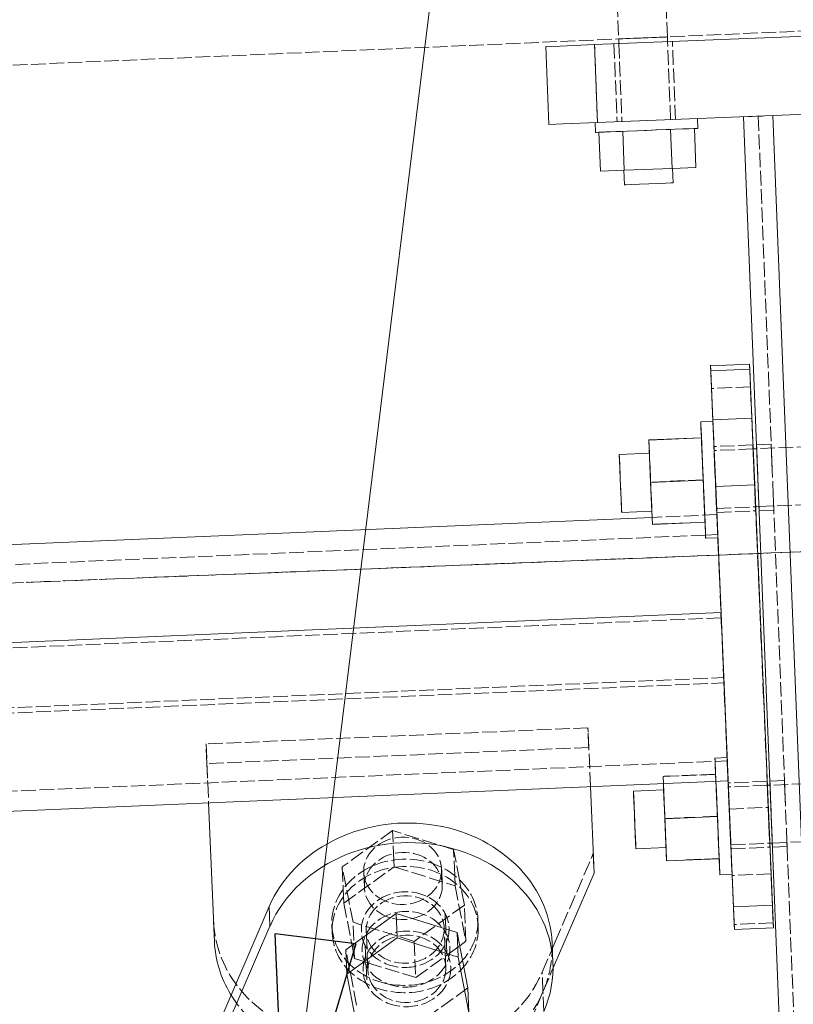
# Model space of a CAD drawing. Header units: millimetres. Extents: x -15129 to 9171, y -18789 to 5877.
# Tile 236 of 256: x -8025 to -7866, y -1153 to -951. Entities that reach past the tile are written whole.
import ezdxf

# ---------------------------------------------------------------- set-up
doc = ezdxf.new("R2010")
doc.units = ezdxf.units.MM
doc.linetypes.add('ACAD_ISO02W100', pattern=[15, 12, -3])
doc.linetypes.add('ACAD_ISO04W100', pattern=[30, 24, -3, 0, -3])
for name, color, linetype in [('AS_Belki', 145, 'Continuous'), ('AS_Blachy', 30, 'Continuous'), ('AS_DIM_ON', 7, 'Continuous'), ('AS_Kotwy', 9, 'Continuous'), ('AS_Sciany betonowe', 252, 'Continuous'), ('AS_Siatki', 72, 'Continuous'), ('AS_Sruby', 9, 'Continuous')]:
    doc.layers.add(name, color=color, linetype=linetype)

msp = doc.modelspace()

# ---------------------------------------------------------------- linework, layer by layer
at = {"layer": 'AS_Belki', "color": 145, "linetype": 'Continuous', "lineweight": 13, "ltscale": 0.25}
for p, q in [((-7874.89, -971.02), (-7876.65, -971.09)), ((-7876.65, -971.09), (-7796.26, -3010.13)), ((-7790.03, -3015.89), (-7870.65, -970.85)), ((-7874, -1038.41), (-7873.96, -1039.24)), ((-7895.44, -1053.33), (-8826.79, -1092.81)), ((-7881.29, -1072.87), (-7881.95, -1057.52)), ((-7881.29, -1072.87), (-8839.22, -1113.49)), ((-8837.76, -1148.02), (-7879.83, -1107.41)), ((-7871.27, -1107.5), (-7871.24, -1108.32)), ((-7870.77, -1120.2), (-7870.77, -1120.3))]:
    msp.add_line(p, q, dxfattribs=at)
at = {"layer": 'AS_Belki', "color": 84, "linetype": 'ACAD_ISO02W100', "lineweight": 13, "ltscale": 0.25}
for p, q in [((-7872.77, -970.94), (-7873.65, -970.97)), ((-7873.65, -970.97), (-7793.27, -3010.01)), ((-7871, -1038.29), (-7874, -1038.41)), ((-7874, -1038.41), (-7873.97, -1039.13)), ((-7871, -1038.29), (-7870.97, -1039.11)), ((-7870.97, -1039.01), (-7871, -1038.29)), ((-7870.97, -1039.11), (-7871, -1038.29)), ((-7870.8, -1043.27), (-7870.97, -1039.01)), ((-7873.8, -1043.39), (-7873.97, -1039.13)), ((-7873.96, -1039.24), (-7873.87, -1041.66)), ((-7873.87, -1041.66), (-7873.59, -1048.7)), ((-7873.46, -1051.94), (-7873.59, -1048.7)), ((-7870.59, -1048.57), (-7870.46, -1051.82)), ((-7873.49, -1051.12), (-7873.49, -1051.22)), ((-7870.49, -1051.1), (-7870.5, -1050.99)), ((-7870.46, -1051.82), (-7870.49, -1051.1)), ((-7882.16, -1052.76), (-7895.44, -1053.33)), ((-7880.7, -1087.3), (-7882.16, -1052.76)), ((-7881.95, -1057.52), (-7882.16, -1052.76)), ((-7873.49, -1051.22), (-7873.46, -1051.94)), ((-7873.46, -1051.94), (-7870.46, -1051.82)), ((-7884.47, -1056.97), (-8837.4, -1097.37)), ((-7881.98, -1056.86), (-7884.47, -1056.97)), ((-7881.98, -1056.86), (-7881.95, -1057.52)), ((-7881.98, -1056.86), (-7881.95, -1057.52)), ((-7881.3, -1072.87), (-7881.25, -1073.95)), ((-7881.25, -1073.95), (-8839.18, -1114.57)), ((-7881.25, -1073.95), (-7880.01, -1103.31)), ((-8838.66, -1126.83), (-7880.74, -1086.22)), ((-8838.63, -1127.91), (-7880.7, -1087.3)), ((-7880.01, -1103.31), (-7880.74, -1086.22)), ((-7879.83, -1107.41), (-7880.7, -1087.3)), ((-8837.94, -1143.92), (-7880.01, -1103.31)), ((-7868.27, -1107.37), (-7871.27, -1107.5)), ((-7871.24, -1108.21), (-7871.27, -1107.5)), ((-7868.24, -1108.19), (-7868.27, -1107.37)), ((-7868.27, -1107.37), (-7868.25, -1108.09)), ((-7871.08, -1112.47), (-7871.24, -1108.21)), ((-7871.24, -1108.32), (-7871.14, -1110.74)), ((-7868.08, -1112.35), (-7868.25, -1108.09)), ((-7868.15, -1110.61), (-7868.24, -1108.19)), ((-7871.14, -1110.74), (-7870.93, -1116.04)), ((-7870.87, -1117.78), (-7871.08, -1112.47)), ((-7870.93, -1116.04), (-7870.77, -1120.2)), ((-7870.74, -1121.02), (-7870.87, -1117.78)), ((-7867.74, -1120.9), (-7867.87, -1117.65)), ((-7870.77, -1120.3), (-7870.74, -1121.02)), ((-7870.74, -1121.02), (-7867.74, -1120.9)), ((-7867.77, -1120.18), (-7867.77, -1120.07)), ((-7867.74, -1120.9), (-7867.77, -1120.18))]:
    msp.add_line(p, q, dxfattribs=at)
at = {"layer": 'AS_Blachy', "color": 145, "linetype": 'Continuous', "lineweight": 13, "ltscale": 0.25}
for p, q in [((-7787.35, -951.56), (-7907.26, -956.28)), ((-7914.32, -956.56), (-7917.25, -956.68)), ((-7917.25, -956.68), (-7916.62, -972.66)), ((-7907.26, -956.28), (-7914.32, -956.56)), ((-7907.26, -956.28), (-7906.63, -972.27)), ((-7796.71, -967.94), (-7906.63, -972.27)), ((-7906.63, -972.27), (-7913.69, -972.55)), ((-7913.69, -972.55), (-7916.62, -972.66)), ((-7883.4, -1023.25), (-7883.45, -1022.09)), ((-7883.45, -1022.09), (-7883.44, -1022.23)), ((-7875.45, -1021.89), (-7883.44, -1022.23)), ((-7883.44, -1022.23), (-7883.25, -1026.86)), ((-7875.41, -1022.91), (-7875.45, -1021.89)), ((-7883.4, -1023.25), (-7875.41, -1022.91)), ((-7882.97, -1033.31), (-7883.4, -1023.25)), ((-7874.97, -1032.97), (-7875.41, -1022.91)), ((-7883.25, -1026.86), (-7882.97, -1033.58)), ((-7882.97, -1033.31), (-7874.97, -1032.97)), ((-7882.71, -1039.39), (-7882.97, -1033.31)), ((-7874.72, -1039.05), (-7874.97, -1032.97)), ((-7882.39, -1046.97), (-7882.71, -1039.39)), ((-7874.52, -1043.57), (-7874.72, -1039.05)), ((-7874.39, -1046.63), (-7874.52, -1043.57)), ((-7874.39, -1046.63), (-7882.39, -1046.97)), ((-7878.74, -1133.31), (-7882.39, -1046.97)), ((-7870.75, -1132.97), (-7874.39, -1046.63)), ((-7907.34, -1126.37), (-7908.09, -1108.61)), ((-7986.46, -1111.93), (-7985.26, -1140.34)), ((-7916.19, -1146.93), (-7907.34, -1126.37)), ((-7879.03, -1126.69), (-7879.02, -1126.86)), ((-7879.02, -1126.86), (-7878.59, -1136.92)), ((-7974.03, -1133.22), (-8012.54, -1222.65)), ((-7974.03, -1133.22), (-7973.86, -1137.25)), ((-7878.74, -1133.31), (-7870.75, -1132.97)), ((-7878.55, -1137.94), (-7878.74, -1133.31)), ((-7870.55, -1137.6), (-7870.75, -1132.97)), ((-7973.86, -1137.25), (-8012.36, -1226.68)), ((-7985.43, -1136.31), (-7985.26, -1140.34)), ((-7878.59, -1136.92), (-7878.55, -1137.94)), ((-7878.55, -1137.94), (-7870.55, -1137.6)), ((-7915.79, -1144.79), (-7915.96, -1140.76))]:
    msp.add_line(p, q, dxfattribs=at)
at = {"layer": 'AS_Blachy', "color": 84, "linetype": 'ACAD_ISO02W100', "lineweight": 13, "ltscale": 0.25}
for p, q in [((-7903.26, -956.12), (-7902.63, -972.11)), ((-7890.64, -971.64), (-7891.27, -955.65)), ((-7906.63, -972.27), (-7907.26, -956.28)), ((-7875.45, -1021.89), (-7875.26, -1026.52)), ((-7875.26, -1026.52), (-7883.25, -1026.86)), ((-7871.61, -1112.86), (-7875.26, -1026.52)), ((-7882.16, -1052.76), (-7882.97, -1033.58)), ((-7874.75, -1038.45), (-7882.74, -1038.79)), ((-7882.74, -1038.79), (-7882.71, -1039.5)), ((-7882.6, -1042.03), (-7882.74, -1038.79)), ((-7874.73, -1038.91), (-7874.75, -1038.45)), ((-7874.75, -1038.45), (-7874.72, -1039.16)), ((-7874.61, -1041.69), (-7874.73, -1038.91)), ((-7882.71, -1039.5), (-7882.53, -1043.76)), ((-7874.72, -1039.16), (-7874.53, -1043.42)), ((-7882.38, -1047.33), (-7882.6, -1042.03)), ((-7874.39, -1047), (-7874.61, -1041.69)), ((-7882.53, -1043.76), (-7882.3, -1049.07)), ((-7874.53, -1043.42), (-7874.31, -1048.73)), ((-7874.21, -1051.19), (-7874.39, -1047)), ((-7882.2, -1051.59), (-7882.38, -1047.33)), ((-7882.3, -1049.07), (-7882.17, -1052.31)), ((-7874.31, -1048.73), (-7874.17, -1051.97)), ((-7882.17, -1052.31), (-7882.2, -1051.59)), ((-7882.16, -1052.31), (-7874.17, -1051.97)), ((-7882.16, -1052.76), (-7881.98, -1056.86)), ((-7874.21, -1051.25), (-7874.21, -1051.19)), ((-7874.17, -1051.97), (-7874.21, -1051.25)), ((-7881.09, -1077.98), (-7880.05, -1102.65)), ((-7908.6, -1096.53), (-7986.97, -1099.85)), ((-7908.09, -1108.61), (-7908.6, -1096.53)), ((-7908.43, -1100.56), (-7908.6, -1096.53)), ((-7986.97, -1099.85), (-7986.64, -1107.83)), ((-7986.8, -1103.88), (-7986.97, -1099.85)), ((-7908.43, -1100.56), (-7986.8, -1103.88)), ((-7880.05, -1102.65), (-7880.02, -1103.31)), ((-7879.85, -1107.41), (-7880.02, -1103.31)), ((-7986.8, -1103.88), (-7986.63, -1107.83)), ((-7908.09, -1108.61), (-7908.26, -1104.51)), ((-7879.6, -1113.2), (-7879.85, -1107.41)), ((-7871.83, -1107.52), (-7879.82, -1107.86)), ((-7871.81, -1107.98), (-7871.83, -1107.52)), ((-7871.8, -1108.24), (-7871.83, -1107.52)), ((-7986.64, -1107.83), (-7986.46, -1111.93)), ((-7986.63, -1107.83), (-7986.46, -1111.93)), ((-7879.82, -1107.86), (-7879.79, -1108.58)), ((-7879.82, -1107.86), (-7879.69, -1111.1)), ((-7879.79, -1108.58), (-7879.61, -1112.84)), ((-7871.69, -1110.76), (-7871.81, -1107.98)), ((-7871.62, -1112.5), (-7871.8, -1108.24)), ((-7879.69, -1111.1), (-7879.46, -1116.41)), ((-7871.47, -1116.07), (-7871.69, -1110.76)), ((-7879.61, -1112.84), (-7879.39, -1118.14)), ((-7879.6, -1113.2), (-7871.61, -1112.86)), ((-7879.6, -1113.2), (-7879.28, -1120.78)), ((-7871.39, -1117.8), (-7871.62, -1112.5)), ((-7871.61, -1112.86), (-7871.29, -1120.44)), ((-7879.46, -1116.41), (-7879.28, -1120.67)), ((-7871.29, -1120.26), (-7871.47, -1116.07)), ((-7871.26, -1121.04), (-7871.39, -1117.8)), ((-7879.39, -1118.14), (-7879.25, -1121.38)), ((-7879.28, -1120.67), (-7879.25, -1121.38)), ((-7879.28, -1120.78), (-7879.03, -1126.69)), ((-7879.25, -1121.38), (-7871.26, -1121.04)), ((-7871.29, -1120.33), (-7871.29, -1120.26)), ((-7871.26, -1121.04), (-7871.29, -1120.33)), ((-7871.29, -1120.44), (-7871.03, -1126.52)), ((-7915.37, -1140.59), (-7907.51, -1122.34)), ((-7907.51, -1122.34), (-7907.34, -1126.37)), ((-7871.03, -1126.52), (-7879.02, -1126.86)), ((-7871.03, -1126.52), (-7870.6, -1136.58)), ((-7937.78, -1137.83), (-7937.92, -1134.65)), ((-7937.75, -1138.68), (-7937.78, -1137.83)), ((-7870.6, -1136.58), (-7878.59, -1136.92)), ((-7870.6, -1136.58), (-7870.55, -1137.6)), ((-7937.57, -1142.7), (-7937.75, -1138.68)), ((-7954.3, -1141.28), (-7954.12, -1145.3)), ((-7918.01, -1146.73), (-7915.37, -1140.59)), ((-7954.12, -1145.3), (-7953.95, -1149.33)), ((-7917.84, -1150.76), (-7918.01, -1146.73)), ((-7917.84, -1150.76), (-7916.19, -1146.93)), ((-7917.84, -1150.76), (-7956.35, -1240.19)), ((-7917.67, -1154.79), (-7917.84, -1150.76))]:
    msp.add_line(p, q, dxfattribs=at)
at = {"layer": 'AS_Blachy', "color": 84, "linetype": 'ACAD_ISO02W100', "lineweight": 13, "ltscale": 0.25, "extrusion": (0.021595, -0.503514, 0.863717)}
for centre in [(-7987.57, -687.89, 401.38), (-7987.57, -691.38, 403.42), (-7987.57, -694.86, 405.45)]:
    msp.add_circle(centre, 9, dxfattribs=at)
at = {"layer": 'AS_Blachy', "color": 145, "linetype": 'Continuous', "lineweight": 13, "ltscale": 0.25, "extrusion": (0.021595, -0.503514, 0.863717)}
for centre, start, end in [((-7987.57, -691.38, 403.42), 359.8816, 157.3816), ((-7987.57, -694.86, 405.45), 337.3816, 157.3816), ((-7996.79, -688.51, 401.74), 179.9676, 205.1095)]:
    msp.add_arc(centre, 30, start, end, dxfattribs=at)
at = {"layer": 'AS_Blachy', "color": 84, "linetype": 'ACAD_ISO02W100', "lineweight": 13, "ltscale": 0.25, "extrusion": (0.021595, -0.503514, 0.863717)}
for centre, start, end in [((-7996.79, -685.03, 399.71), 179.9676, 247.3816), ((-7987.57, -691.38, 403.42), 337.3816, 359.8816), ((-7987.57, -687.89, 401.38), 247.3816, 337.3816), ((-7996.79, -688.51, 401.74), 205.1095, 247.3816), ((-7987.57, -691.38, 403.42), 247.3816, 337.3816)]:
    msp.add_arc(centre, 30, start, end, dxfattribs=at)
at = {"layer": 'AS_DIM_ON', "color": 7, "lineweight": 13}
msp.add_line((-7970.61, -1189.47), (-7857.78, -268.91), dxfattribs=at)
at = {"layer": 'AS_DIM_ON', "color": 0, "linetype": 'ByBlock', "lineweight": -2}
for p, q in [((-7970.61, -1189.47, 38932.99), (-7972.8, -1138.83, 38932.99)), ((-7956.26, -1140.86, 38932.99), (-7972.8, -1138.83, 38932.99)), ((-7956.26, -1140.86, 38932.99), (-7970.61, -1189.47, 38932.99))]:
    msp.add_line(p, q, dxfattribs=at)
at = {"layer": 'AS_Kotwy', "color": 84, "linetype": 'ACAD_ISO02W100', "lineweight": 13, "ltscale": 0.25}
for p, q in [((-7904.66, -895.13), (-7902.3, -955.09)), ((-7892.31, -954.69), (-7894.67, -894.74)), ((-7902.3, -955.09), (-7902.2, -955.08)), ((-7902.3, -955.09), (-7902.3, -955.12)), ((-7902.26, -956.09), (-7901.63, -972.07)), ((-7902.2, -955.08), (-7901.92, -955.07)), ((-7901.92, -955.07), (-7901.46, -955.05)), ((-7901.46, -955.05), (-7900.84, -955.03)), ((-7900.84, -955.03), (-7900.08, -955)), ((-7900.08, -955), (-7899.22, -954.96)), ((-7899.22, -954.96), (-7898.28, -954.93)), ((-7898.28, -954.93), (-7897.3, -954.89)), ((-7897.3, -954.89), (-7896.33, -954.85)), ((-7896.33, -954.85), (-7895.39, -954.81)), ((-7895.39, -954.81), (-7894.53, -954.78)), ((-7894.53, -954.78), (-7893.77, -954.75)), ((-7893.77, -954.75), (-7893.15, -954.73)), ((-7893.15, -954.73), (-7893.03, -954.72)), ((-7891.64, -971.68), (-7892.27, -955.69)), ((-7905.79, -974.24), (-7906.35, -974.26)), ((-7902.83, -974.12), (-7905.01, -974.21)), ((-7901.45, -974.07), (-7901.81, -974.08)), ((-7895.48, -973.83), (-7898.74, -973.96)), ((-7891.66, -973.68), (-7895.48, -973.83))]:
    msp.add_line(p, q, dxfattribs=at)
at = {"layer": 'AS_Kotwy', "color": 145, "linetype": 'Continuous', "lineweight": 13, "ltscale": 0.25}
for p, q in [((-7902.3, -955.12), (-7902.26, -956.09)), ((-7893.03, -954.72), (-7892.69, -954.71)), ((-7892.69, -954.71), (-7892.4, -954.7)), ((-7892.4, -954.7), (-7892.31, -954.69)), ((-7892.27, -955.69), (-7892.31, -954.69)), ((-7907.13, -972.29), (-7907.05, -974.29)), ((-7886.06, -973.46), (-7886.14, -971.46)), ((-7906.85, -974.28), (-7907.05, -974.29)), ((-7906.25, -974.26), (-7906.85, -974.28)), ((-7906.35, -974.26), (-7906.03, -982.25)), ((-7905.28, -974.22), (-7906.25, -974.26)), ((-7903.97, -974.17), (-7905.28, -974.22)), ((-7902.38, -974.1), (-7903.97, -974.17)), ((-7901.81, -974.08), (-7902.83, -974.12)), ((-7900.57, -974.03), (-7902.38, -974.1)), ((-7901.14, -982.06), (-7901.45, -974.07)), ((-7898.6, -973.96), (-7900.57, -974.03)), ((-7896.56, -973.87), (-7898.6, -973.96)), ((-7894.51, -973.79), (-7896.56, -973.87)), ((-7892.54, -973.72), (-7894.51, -973.79)), ((-7890.73, -973.64), (-7892.54, -973.72)), ((-7891.34, -981.68), (-7891.66, -973.68)), ((-7889.14, -973.58), (-7890.73, -973.64)), ((-7887.83, -973.53), (-7889.14, -973.58)), ((-7886.86, -973.49), (-7887.83, -973.53)), ((-7886.26, -973.47), (-7886.86, -973.49)), ((-7886.45, -981.48), (-7886.76, -973.49)), ((-7886.06, -973.46), (-7886.26, -973.47)), ((-7906.03, -982.25), (-7901.14, -982.06)), ((-7901.24, -982.07), (-7901.12, -985.06)), ((-7901.14, -982.06), (-7891.34, -981.68)), ((-7891.34, -981.68), (-7886.45, -981.48)), ((-7891.13, -984.67), (-7891.24, -981.67)), ((-7901.12, -985.06), (-7900.74, -985.05)), ((-7900.74, -985.05), (-7899.65, -985.01)), ((-7899.65, -985.01), (-7898.03, -984.94)), ((-7898.03, -984.94), (-7896.12, -984.87)), ((-7896.12, -984.87), (-7894.21, -984.79)), ((-7894.21, -984.79), (-7892.59, -984.73)), ((-7892.59, -984.73), (-7891.51, -984.68)), ((-7891.51, -984.68), (-7891.13, -984.67))]:
    msp.add_line(p, q, dxfattribs=at)
at = {"layer": 'AS_Sciany betonowe', "color": 145, "linetype": 'ACAD_ISO02W100', "lineweight": 13, "ltscale": 0.25}
for p, q in [((-489.39, -634.96), (-12160.18, -1139.01)), ((-7873.8, -1060.75), (-7873.12, -1060.72))]:
    msp.add_line(p, q, dxfattribs=at)
at = {"layer": 'AS_Sciany betonowe', "color": 84, "linetype": 'ACAD_ISO02W100', "lineweight": 13, "ltscale": 0.25}
msp.add_line((-725.34, -778.93), (-9807.37, -1136.98), dxfattribs=at)
at = {"layer": 'AS_Siatki', "color": 20, "linetype": 'ACAD_ISO04W100', "lineweight": 13, "ltscale": 0.25}
msp.add_line((-491.11, -769.7), (-12256.44, -1233.53), dxfattribs=at)
at = {"layer": 'AS_Sruby', "color": 145, "linetype": 'Continuous', "lineweight": 13, "ltscale": 0.25}
for p, q in [((-7882.96, -1033.58), (-7885.46, -1033.69)), ((-7885.46, -1033.69), (-7885.46, -1033.77)), ((-7885.46, -1033.69), (-7885.44, -1034.06)), ((-7885.46, -1033.77), (-7885.43, -1034.32)), ((-7885.44, -1034.06), (-7885.41, -1034.88)), ((-7885.43, -1034.32), (-7885.39, -1035.29)), ((-7885.41, -1034.88), (-7885.36, -1036.12)), ((-7882.96, -1033.67), (-7882.96, -1033.58)), ((-7882.93, -1034.21), (-7882.96, -1033.67)), ((-7882.89, -1035.19), (-7882.93, -1034.21)), ((-7885.32, -1036.97), (-7896.11, -1037.43)), ((-7885.39, -1035.29), (-7885.33, -1036.67)), ((-7885.36, -1036.12), (-7885.32, -1036.93)), ((-7885.33, -1036.67), (-7885.26, -1038.39)), ((-7882.76, -1038.28), (-7882.83, -1036.56)), ((-7896.11, -1037.46), (-7885.32, -1037.01)), ((-7896.11, -1037.43), (-7896, -1040.17)), ((-7896.11, -1037.43), (-7896.11, -1037.46)), ((-7896.11, -1037.46), (-7895.74, -1046.15)), ((-7885.26, -1038.39), (-7885.17, -1040.39)), ((-7882.67, -1040.29), (-7882.76, -1038.28)), ((-7895.99, -1040.17), (-7902.19, -1040.43)), ((-7902.19, -1040.43), (-7902.16, -1041.19)), ((-7902.19, -1040.43), (-7902.18, -1040.58)), ((-7902.18, -1040.58), (-7902.14, -1041.61)), ((-7885.17, -1040.39), (-7885.08, -1042.59)), ((-7882.58, -1042.49), (-7882.67, -1040.29)), ((-7873.96, -1039.24), (-7874.71, -1039.27)), ((-7902.16, -1041.19), (-7902.09, -1042.74)), ((-7902.14, -1041.61), (-7902.07, -1043.36)), ((-7902.09, -1042.74), (-7902, -1044.84)), ((-7885.08, -1042.59), (-7884.98, -1044.91)), ((-7902.07, -1043.36), (-7901.97, -1045.57)), ((-7902, -1044.84), (-7901.9, -1047.18)), ((-7884.98, -1044.91), (-7884.88, -1047.26)), ((-7901.97, -1045.57), (-7901.87, -1047.9)), ((-7895.74, -1046.15), (-7884.95, -1045.69)), ((-7895.74, -1046.15), (-7895.37, -1054.8)), ((-7901.9, -1047.18), (-7901.81, -1049.39)), ((-7901.87, -1047.9), (-7901.78, -1050.01)), ((-7884.88, -1047.26), (-7884.78, -1049.55)), ((-7901.81, -1049.39), (-7901.73, -1051.14)), ((-7901.78, -1050.01), (-7901.72, -1051.55)), ((-7884.78, -1049.55), (-7884.69, -1051.69)), ((-7874.2, -1051.15), (-7873.49, -1051.12)), ((-7901.73, -1051.14), (-7901.69, -1052.17)), ((-7901.72, -1051.55), (-7901.68, -1052.31)), ((-7901.69, -1052.17), (-7901.68, -1052.31)), ((-7901.68, -1052.31), (-7895.49, -1052.05)), ((-7895.49, -1052.05), (-7895.5, -1051.91)), ((-7895.49, -1052.05), (-7895.38, -1054.76)), ((-7884.69, -1051.69), (-7884.61, -1053.59)), ((-7895.38, -1054.76), (-7895.37, -1054.8)), ((-7895.37, -1054.8), (-7884.58, -1054.34)), ((-7884.61, -1053.59), (-7884.55, -1055.19)), ((-7884.58, -1054.36), (-7884.57, -1054.64)), ((-7884.57, -1054.64), (-7884.51, -1056.02)), ((-7884.55, -1055.19), (-7884.49, -1056.43)), ((-7884.51, -1056.02), (-7884.47, -1056.99)), ((-7884.49, -1056.43), (-7884.46, -1057.25)), ((-7884.47, -1056.99), (-7884.45, -1057.54)), ((-7884.46, -1057.25), (-7884.44, -1057.62)), ((-7884.45, -1057.54), (-7884.44, -1057.62)), ((-7884.44, -1057.62), (-7881.95, -1057.51)), ((-7882.34, -1107.51), (-7882.25, -1109.46)), ((-7893.08, -1109.24), (-7899.27, -1109.51)), ((-7899.27, -1109.51), (-7899.24, -1110.27)), ((-7899.27, -1109.51), (-7899.27, -1109.65)), ((-7899.27, -1109.65), (-7899.22, -1110.68)), ((-7893.13, -1107.97), (-7893.08, -1109.24)), ((-7893.13, -1107.97), (-7892.82, -1115.22)), ((-7882.25, -1109.46), (-7882.16, -1111.67)), ((-7871.24, -1108.32), (-7871.79, -1108.34)), ((-7899.24, -1110.27), (-7899.17, -1111.82)), ((-7899.22, -1110.68), (-7899.15, -1112.43)), ((-7882.16, -1111.67), (-7882.06, -1113.99)), ((-7899.17, -1111.82), (-7899.08, -1113.92)), ((-7899.15, -1112.43), (-7899.06, -1114.64)), ((-7899.08, -1113.92), (-7898.98, -1116.25)), ((-7899.06, -1114.64), (-7898.96, -1116.98)), ((-7892.82, -1115.22), (-7882.03, -1114.76)), ((-7892.82, -1115.22), (-7892.46, -1123.87)), ((-7882.06, -1113.99), (-7881.96, -1116.34)), ((-7898.98, -1116.25), (-7898.89, -1118.46)), ((-7898.96, -1116.98), (-7898.87, -1119.08)), ((-7881.96, -1116.34), (-7881.87, -1118.62)), ((-7898.89, -1118.46), (-7898.82, -1120.22)), ((-7898.87, -1119.08), (-7898.8, -1120.63)), ((-7881.87, -1118.62), (-7881.78, -1120.76)), ((-7898.82, -1120.22), (-7898.77, -1121.24)), ((-7898.8, -1120.63), (-7898.77, -1121.39)), ((-7898.77, -1121.39), (-7892.57, -1121.12)), ((-7898.77, -1121.24), (-7898.77, -1121.39)), ((-7892.57, -1121.12), (-7892.46, -1123.83)), ((-7881.78, -1120.76), (-7881.7, -1122.66)), ((-7871.29, -1120.22), (-7870.77, -1120.2)), ((-7892.46, -1123.87), (-7881.66, -1123.41)), ((-7892.46, -1123.83), (-7892.46, -1123.87)), ((-7881.7, -1122.66), (-7881.63, -1124.27)), ((-7881.67, -1123.43), (-7881.66, -1123.71)), ((-7881.66, -1123.71), (-7881.6, -1125.09)), ((-7881.63, -1124.27), (-7881.58, -1125.5)), ((-7881.6, -1125.09), (-7881.55, -1126.07)), ((-7881.58, -1125.5), (-7881.54, -1126.32)), ((-7879.08, -1125.39), (-7879.13, -1124.16)), ((-7881.55, -1126.07), (-7881.53, -1126.61)), ((-7881.54, -1126.32), (-7881.53, -1126.69)), ((-7881.53, -1126.69), (-7879.03, -1126.59)), ((-7881.53, -1126.61), (-7881.53, -1126.69)), ((-7947.97, -1134.65), (-7958.29, -1142.11)), ((-7947.75, -1139.68), (-7947.97, -1134.65)), ((-7935.44, -1138.56), (-7947.97, -1134.65)), ((-7958.07, -1147.14), (-7947.75, -1139.68)), ((-7947.75, -1139.68), (-7935.23, -1143.59)), ((-7935.23, -1143.59), (-7935.44, -1138.56)), ((-7933.24, -1149.93), (-7935.44, -1138.56)), ((-7958.29, -1142.11), (-7958.07, -1147.14)), ((-7935.23, -1143.59), (-7933.02, -1154.96)), ((-7958.07, -1147.14), (-7955.86, -1158.52)), ((-7933.02, -1154.96), (-7933.24, -1149.93))]:
    msp.add_line(p, q, dxfattribs=at)
at = {"layer": 'AS_Sruby', "color": 84, "linetype": 'ACAD_ISO02W100', "lineweight": 13, "ltscale": 0.25}
for p, q in [((-7882.95, -1033.96), (-7882.96, -1033.58)), ((-7882.91, -1034.78), (-7882.95, -1033.96)), ((-7882.91, -1034.78), (-7882.86, -1036.01)), ((-7885.32, -1036.93), (-7885.29, -1037.72)), ((-7884.96, -1045.62), (-7885.32, -1036.97)), ((-7885.32, -1037.01), (-7885.32, -1036.97)), ((-7882.83, -1036.56), (-7882.89, -1035.19)), ((-7882.79, -1037.61), (-7882.86, -1036.01)), ((-7814.02, -1036.7), (-7873.96, -1039.24)), ((-7884.95, -1045.69), (-7885.32, -1037.01)), ((-7885.29, -1037.72), (-7885.21, -1039.62)), ((-7882.71, -1039.52), (-7882.79, -1037.61)), ((-7896, -1040.17), (-7895.75, -1046.08)), ((-7895.99, -1040.17), (-7895.96, -1040.93)), ((-7895.99, -1040.32), (-7895.99, -1040.17)), ((-7895.95, -1041.34), (-7895.99, -1040.32)), ((-7895.89, -1042.48), (-7895.96, -1040.93)), ((-7885.21, -1039.62), (-7885.12, -1041.76)), ((-7882.62, -1041.65), (-7882.71, -1039.52)), ((-7882.71, -1039.61), (-7882.67, -1040.37)), ((-7882.71, -1039.61), (-7882.7, -1039.75)), ((-7874.71, -1039.27), (-7882.7, -1039.61)), ((-7882.7, -1039.75), (-7882.66, -1040.78)), ((-7882.67, -1040.37), (-7882.61, -1041.92)), ((-7882.66, -1040.78), (-7882.58, -1042.53)), ((-7895.87, -1043.1), (-7895.95, -1041.34)), ((-7895.81, -1044.58), (-7895.89, -1042.48)), ((-7885.12, -1041.76), (-7885.02, -1044.05)), ((-7882.53, -1043.94), (-7882.62, -1041.65)), ((-7882.61, -1041.92), (-7882.52, -1044.02)), ((-7882.48, -1044.81), (-7882.58, -1042.49)), ((-7882.58, -1042.53), (-7882.49, -1044.74)), ((-7895.78, -1045.31), (-7895.87, -1043.1)), ((-7895.71, -1046.92), (-7895.81, -1044.58)), ((-7885.02, -1044.05), (-7884.92, -1046.39)), ((-7882.43, -1046.29), (-7882.53, -1043.94)), ((-7882.52, -1044.02), (-7882.42, -1046.35)), ((-7882.49, -1044.74), (-7882.39, -1047.08)), ((-7882.38, -1047.16), (-7882.48, -1044.81)), ((-7895.68, -1047.64), (-7895.78, -1045.31)), ((-7884.96, -1045.62), (-7895.75, -1046.08)), ((-7895.74, -1046.15), (-7895.49, -1052.05)), ((-7895.61, -1049.13), (-7895.71, -1046.92)), ((-7884.59, -1054.3), (-7884.96, -1045.62)), ((-7884.58, -1054.34), (-7884.95, -1045.69)), ((-7884.92, -1046.39), (-7884.83, -1048.71)), ((-7882.43, -1046.29), (-7882.33, -1048.61)), ((-7882.42, -1046.35), (-7882.32, -1048.56)), ((-7882.39, -1047.08), (-7882.3, -1049.18)), ((-7895.59, -1049.74), (-7895.68, -1047.64)), ((-7884.83, -1048.71), (-7884.73, -1050.92)), ((-7882.29, -1049.44), (-7882.38, -1047.16)), ((-7882.23, -1050.81), (-7882.33, -1048.61)), ((-7882.32, -1048.56), (-7882.25, -1050.32)), ((-7873.49, -1051.12), (-7813.55, -1048.58)), ((-7895.54, -1050.88), (-7895.61, -1049.13)), ((-7895.52, -1051.29), (-7895.59, -1049.74)), ((-7895.5, -1051.91), (-7895.54, -1050.88)), ((-7884.73, -1050.92), (-7884.65, -1052.92)), ((-7882.3, -1049.18), (-7882.24, -1050.73)), ((-7882.2, -1051.58), (-7882.29, -1049.44)), ((-7882.25, -1050.32), (-7882.21, -1051.34)), ((-7882.24, -1050.73), (-7882.2, -1051.49)), ((-7882.15, -1052.81), (-7882.23, -1050.81)), ((-7895.49, -1052.05), (-7895.52, -1051.29)), ((-7884.65, -1052.92), (-7884.58, -1054.36)), ((-7882.21, -1051.34), (-7882.2, -1051.49)), ((-7882.2, -1051.49), (-7874.2, -1051.15)), ((-7882.11, -1053.49), (-7882.2, -1051.58)), ((-7882.08, -1054.53), (-7882.15, -1052.81)), ((-7884.59, -1054.3), (-7895.38, -1054.76)), ((-7884.58, -1054.34), (-7884.59, -1054.3)), ((-7882.05, -1055.09), (-7882.11, -1053.49)), ((-7882.02, -1055.91), (-7882.08, -1054.53)), ((-7882, -1056.32), (-7882.05, -1055.09)), ((-7881.97, -1056.89), (-7882.02, -1055.91)), ((-7882, -1056.32), (-7881.96, -1057.14)), ((-7881.95, -1057.43), (-7881.97, -1056.89)), ((-7881.95, -1057.51), (-7881.96, -1057.14)), ((-7881.95, -1057.51), (-7881.95, -1057.43)), ((-7880.04, -1102.65), (-7882.54, -1102.76)), ((-7882.54, -1102.76), (-7882.54, -1102.85)), ((-7882.54, -1102.76), (-7882.53, -1103.13)), ((-7882.54, -1102.85), (-7882.51, -1103.39)), ((-7882.53, -1103.13), (-7882.52, -1103.37)), ((-7882.52, -1103.37), (-7882.49, -1103.95)), ((-7882.51, -1103.39), (-7882.51, -1103.41)), ((-7882.51, -1103.41), (-7882.47, -1104.37)), ((-7880.04, -1102.74), (-7880.04, -1102.65)), ((-7880.03, -1103.03), (-7880.04, -1102.65)), ((-7880.02, -1103.28), (-7880.04, -1102.74)), ((-7880, -1103.85), (-7880.03, -1103.03)), ((-7880.02, -1103.3), (-7880.02, -1103.28)), ((-7879.97, -1104.26), (-7880.02, -1103.3)), ((-7882.49, -1103.95), (-7882.44, -1105.19)), ((-7882.47, -1104.37), (-7882.41, -1105.74)), ((-7882.44, -1105.19), (-7882.41, -1106)), ((-7879.94, -1105.08), (-7880, -1103.85)), ((-7879.92, -1105.64), (-7879.97, -1104.26)), ((-7879.88, -1106.68), (-7879.94, -1105.08)), ((-7879.84, -1107.36), (-7879.92, -1105.64)), ((-7882.4, -1106.04), (-7893.19, -1106.5)), ((-7893.19, -1106.54), (-7882.4, -1106.08)), ((-7893.19, -1106.5), (-7893.13, -1107.97)), ((-7893.19, -1106.5), (-7893.19, -1106.54)), ((-7893.19, -1106.54), (-7893.13, -1107.97)), ((-7882.41, -1105.74), (-7882.34, -1107.46)), ((-7882.41, -1106), (-7882.37, -1106.79)), ((-7882.04, -1114.69), (-7882.4, -1106.04)), ((-7882.4, -1106.08), (-7882.4, -1106.04)), ((-7882.34, -1107.51), (-7882.4, -1106.08)), ((-7882.37, -1106.79), (-7882.34, -1107.48)), ((-7882.34, -1107.46), (-7882.34, -1107.51)), ((-7882.34, -1107.48), (-7882.29, -1108.69)), ((-7881.67, -1123.37), (-7882.34, -1107.51)), ((-7879.8, -1108.59), (-7879.88, -1106.68)), ((-7879.84, -1107.36), (-7879.84, -1107.4)), ((-7879.76, -1109.36), (-7879.84, -1107.4)), ((-7811.29, -1105.78), (-7871.24, -1108.32)), ((-7893.08, -1109.24), (-7892.83, -1115.15)), ((-7893.04, -1110), (-7893.08, -1109.24)), ((-7893.07, -1109.39), (-7893.08, -1109.24)), ((-7893.03, -1110.41), (-7893.07, -1109.39)), ((-7882.29, -1108.69), (-7882.2, -1110.83)), ((-7879.71, -1110.73), (-7879.8, -1108.59)), ((-7871.79, -1108.34), (-7879.79, -1108.68)), ((-7879.79, -1108.68), (-7879.76, -1109.44)), ((-7879.79, -1108.68), (-7879.78, -1108.82)), ((-7879.78, -1108.82), (-7879.74, -1109.85)), ((-7879.66, -1111.56), (-7879.76, -1109.36)), ((-7879.76, -1109.44), (-7879.69, -1110.99)), ((-7892.98, -1111.55), (-7893.04, -1110)), ((-7892.95, -1112.17), (-7893.03, -1110.41)), ((-7892.89, -1113.65), (-7892.98, -1111.55)), ((-7882.2, -1110.83), (-7882.11, -1113.12)), ((-7879.74, -1109.85), (-7879.67, -1111.6)), ((-7879.61, -1113.01), (-7879.71, -1110.73)), ((-7879.69, -1110.99), (-7879.6, -1113.09)), ((-7879.67, -1111.6), (-7879.57, -1113.82)), ((-7879.56, -1113.88), (-7879.66, -1111.56)), ((-7892.86, -1114.38), (-7892.95, -1112.17)), ((-7892.79, -1115.99), (-7892.89, -1113.65)), ((-7882.11, -1113.12), (-7882.01, -1115.47)), ((-7879.51, -1115.36), (-7879.61, -1113.01)), ((-7879.6, -1113.09), (-7879.5, -1115.43)), ((-7892.76, -1116.71), (-7892.86, -1114.38)), ((-7882.04, -1114.69), (-7892.83, -1115.15)), ((-7892.83, -1115.15), (-7892.57, -1121.12)), ((-7881.66, -1123.41), (-7882.03, -1114.76)), ((-7882.01, -1115.47), (-7881.91, -1117.79)), ((-7879.57, -1113.82), (-7879.47, -1116.15)), ((-7879.47, -1116.23), (-7879.56, -1113.88)), ((-7879.41, -1117.68), (-7879.51, -1115.36)), ((-7879.5, -1115.43), (-7879.41, -1117.64)), ((-7948.7, -1117.63), (-7959.02, -1125.09)), ((-7948.44, -1123.73), (-7948.7, -1117.63)), ((-7936.17, -1121.54), (-7948.7, -1117.63)), ((-7892.7, -1118.2), (-7892.79, -1115.99)), ((-7892.67, -1118.82), (-7892.76, -1116.71)), ((-7881.91, -1117.79), (-7881.81, -1119.99)), ((-7879.47, -1116.15), (-7879.38, -1118.25)), ((-7879.37, -1118.52), (-7879.47, -1116.23)), ((-7879.41, -1117.64), (-7879.33, -1119.39)), ((-7879.32, -1119.88), (-7879.41, -1117.68)), ((-7870.77, -1120.2), (-7810.82, -1117.66)), ((-7892.62, -1119.95), (-7892.7, -1118.2)), ((-7892.61, -1120.36), (-7892.67, -1118.82)), ((-7879.38, -1118.25), (-7879.32, -1119.8)), ((-7879.28, -1120.65), (-7879.37, -1118.52)), ((-7879.33, -1119.39), (-7879.29, -1120.42)), ((-7879.32, -1119.8), (-7879.29, -1120.56)), ((-7935.95, -1126.86), (-7936.17, -1121.54)), ((-7934.95, -1127.82), (-7936.17, -1121.54)), ((-7892.58, -1120.98), (-7892.62, -1119.95)), ((-7892.57, -1121.12), (-7892.61, -1120.36)), ((-7892.57, -1121.12), (-7892.58, -1120.98)), ((-7881.81, -1119.99), (-7881.73, -1121.99)), ((-7879.23, -1121.88), (-7879.32, -1119.88)), ((-7879.29, -1120.42), (-7879.29, -1120.56)), ((-7879.28, -1120.56), (-7871.29, -1120.22)), ((-7879.2, -1122.56), (-7879.28, -1120.65)), ((-7879.16, -1123.61), (-7879.23, -1121.88)), ((-7948.38, -1125.08), (-7948.44, -1123.73)), ((-7881.67, -1123.37), (-7892.46, -1123.83)), ((-7881.73, -1121.99), (-7881.67, -1123.43)), ((-7881.66, -1123.41), (-7881.67, -1123.37)), ((-7879.13, -1124.16), (-7879.2, -1122.56)), ((-7879.1, -1124.98), (-7879.16, -1123.61)), ((-7959.02, -1125.09), (-7958.82, -1129.65)), ((-7956.81, -1136.46), (-7959.02, -1125.09)), ((-7958.7, -1132.54), (-7948.38, -1125.08)), ((-7948.38, -1125.08), (-7935.85, -1128.99)), ((-7938.5, -1128.67), (-7938.63, -1125.55)), ((-7879.06, -1125.96), (-7879.1, -1124.98)), ((-7879.04, -1126.21), (-7879.08, -1125.39)), ((-7954.62, -1126.21), (-7954.48, -1129.33)), ((-7935.85, -1128.99), (-7935.95, -1126.86)), ((-7933.97, -1132.91), (-7934.95, -1127.82)), ((-7879.03, -1126.5), (-7879.06, -1125.96)), ((-7879.03, -1126.59), (-7879.04, -1126.21)), ((-7879.03, -1126.59), (-7879.03, -1126.5)), ((-7958.82, -1129.65), (-7958.7, -1132.54)), ((-7935.85, -1128.99), (-7933.65, -1140.36)), ((-7958.7, -1132.54), (-7957.02, -1141.19)), ((-7933.97, -1132.91), (-7944.28, -1140.37)), ((-7933.65, -1140.36), (-7933.97, -1132.91)), ((-7931.12, -1137.35), (-7931.18, -1135.84)), ((-7961.16, -1137.07), (-7961.09, -1138.58)), ((-7956.49, -1143.91), (-7956.81, -1136.46)), ((-7944.28, -1140.37), (-7956.81, -1136.46)), ((-7938.11, -1137.72), (-7938.11, -1137.63)), ((-7938.08, -1138.41), (-7938.11, -1137.72)), ((-7954.1, -1138.29), (-7954.07, -1139.06)), ((-7954.07, -1139.06), (-7954.07, -1139.08)), ((-7954.07, -1139.08), (-7953.89, -1143.11)), ((-7937.91, -1142.44), (-7938.08, -1138.41)), ((-7957.02, -1141.19), (-7956.49, -1143.91)), ((-7944.28, -1140.37), (-7943.96, -1147.82)), ((-7937.56, -1143.19), (-7934.92, -1141.28)), ((-7934.92, -1141.28), (-7933.65, -1140.36)), ((-7956.08, -1153.48), (-7958.29, -1142.11)), ((-7956.49, -1143.91), (-7954.15, -1144.64)), ((-7953.89, -1143.11), (-7953.76, -1146.35)), ((-7943.96, -1147.82), (-7937.87, -1143.41)), ((-7937.77, -1145.69), (-7937.91, -1142.44)), ((-7937.87, -1143.41), (-7937.56, -1143.19)), ((-7954.15, -1144.64), (-7954.14, -1144.65)), ((-7954.14, -1144.65), (-7953.82, -1144.75)), ((-7953.82, -1144.75), (-7943.96, -1147.82)), ((-7933.24, -1149.93), (-7943.55, -1157.39))]:
    msp.add_line(p, q, dxfattribs=at)
at = {"layer": 'AS_Sruby', "color": 84, "linetype": 'ACAD_ISO02W100', "lineweight": 13, "ltscale": 0.25, "extrusion": (0.021595, -0.503514, 0.863717)}
for centre, radius in [((-7987.57, -677.45, 395.29), 8), ((-7987.57, -686.59, 400.62), 15), ((-7987.57, -680.15, 396.86), 8), ((-7987.57, -687.89, 401.38), 15), ((-7987.57, -687.89, 401.38), 8), ((-7987.57, -694.86, 405.45), 8)]:
    msp.add_circle(centre, radius, dxfattribs=at)

doc.saveas('drawing.dxf')
